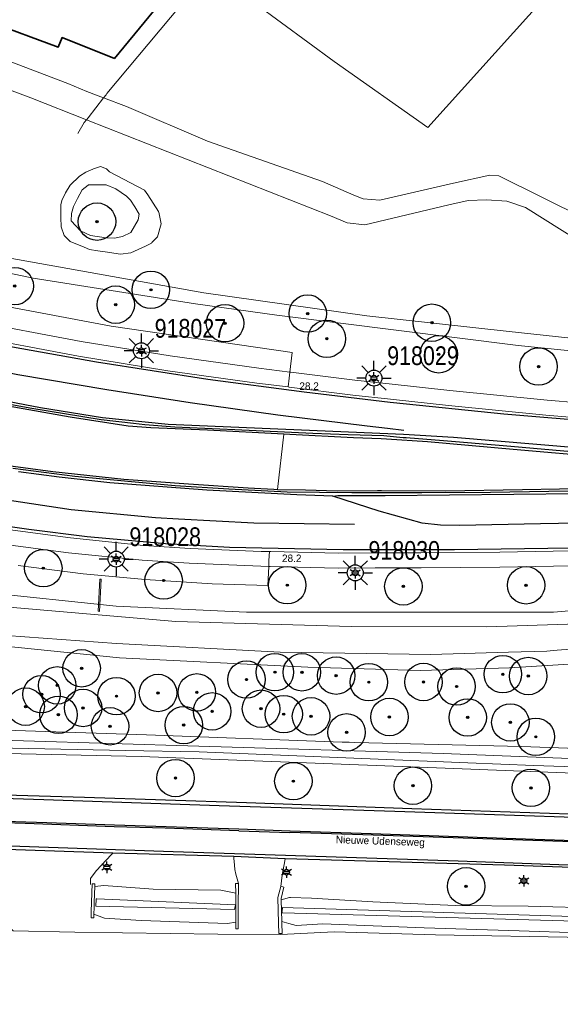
# Model space of a CAD drawing. Header units: metres. Extents: x 169249 to 194689, y 406250 to 412203.
# Tile 16 of 26: x 172833 to 172905, y 406401 to 406532. Entities that reach past the tile are written whole.
import ezdxf
from ezdxf.enums import TextEntityAlignment as Align

# ---------------------------------------------------------------- set-up
doc = ezdxf.new("R2010")
doc.units = ezdxf.units.M
doc.linetypes.add('AM-AS', pattern=[16, 10, -2, 2, -2])
doc.layers.get('0').update_dxf_attribs({"lineweight": 25})
for name, color, linetype, lineweight in [('B-WE-AM-AS_KUNSTWERK_DUIKER-GV', 10, 'AM-AS', 18), ('B-WE-GR-BOOM-S', 90, 'Continuous', 25), ('B-WE-GW-TALUD_KRUIN-G', 90, 'Continuous', 18), ('B-WE-GW-WATERGANG_INSTEEK-G', 160, 'Continuous', 18), ('B-WE-GW-WATERGANG_SLOOT_BODEM-G', 160, 'Continuous', 18), ('B-WE-GW-WATERGANG_WATERLIJN-G', 160, 'Continuous', 18), ('B-WE-IE-TERREINAFSCHEIDING_KUNSTMATIG_HEKWERK-G', 20, 'IE-TERREINAFSCHEIDING-KUNSTMATIG', 18), ('B-WE-IE-TERREINAFSCHEIDING_KUNSTMATIG_MUUR-G', 90, 'IE-TERREINAFSCHEIDING-KUNSTMATIG-DICHT', 18), ('B-WE-KL-ET_LS_OV_LICHTMAST-S', 190, 'Continuous', 25), ('B-WE-OG-TOPOGRAFIE_BEBOUWING-G', 1, 'Continuous', 35), ('B-WE-OG-TOPOGRAFIE_WATER-GV', 160, 'Continuous', 18), ('B-WE-OG-TOPOGRAFIE_WEG_BERM-GV', 62, 'Continuous', 18), ('B-WE-OG-TOPOGRAFIE_WEG_VERHARD-G', 252, 'Continuous', 18)]:
    doc.layers.add(name, color=color, linetype=linetype, lineweight=lineweight)
for name, color, linetype in [('B-WE-OG-TOPOGRAFIE_WEG_RIJWEG-G', 7, 'Continuous'), ('B-WE-OG-TOPOGRAFIE_WEG_VERKEERSEILAND-GV', 7, 'Continuous'), ('B-WE-VW-MARKERING-G', 7, 'Continuous'), ('Label_Openbareruimte', 7, 'Continuous'), ('Label_Puntobject', 7, 'Continuous')]:
    doc.layers.add(name, color=color, linetype=linetype)
doc.styles.add('ARIAL', font='ARIALN.TTF', dxfattribs={"height": 1})
doc.styles.add('NLCS-ISO', font='txt')
doc.linetypes.add('IE-TERREINAFSCHEIDING-KUNSTMATIG', pattern='A,4,[82,NLCS.SHX,S=0.75,R=90,X=0,Y=0],4,-2', length=10)
doc.linetypes.add('IE-TERREINAFSCHEIDING-KUNSTMATIG-DICHT', pattern='A,8,-1,[82,NLCS.SHX,S=0.75,R=90,X=0,Y=0],-1', length=10)

# ---------------------------------------------------------------- blocks, each defined once
blk = doc.blocks.new('LM')
for p, q in [((-0.47, 0.61), (-0.47, 1.83)), ((-1.23, 0.3), (-2.09, 1.16)), ((0.29, 0.3), (1.15, 1.16)), ((-1.54, -0.46), (-2.76, -0.46)), ((-1.23, -1.22), (-2.09, -2.08)), ((0.29, -1.21), (1.15, -2.08)), ((0.6, -0.46), (1.82, -0.46)), ((-0.47, -1.53), (-0.47, -2.75))]:
    blk.add_line(p, q)
blk.add_circle((-0.47, -0.46), 1.07)
at = {"color": 7, "style": 'ARIAL'}
blk.add_attdef('MASTNR.', (1.3, 1.28), '', height=2.5, dxfattribs=at)
blk = doc.blocks.new('SGR-BOOM_01')
at = {"ltscale": 0.1}
h = blk.add_hatch(color=256, dxfattribs=at)
edge = h.paths.add_edge_path()
edge.add_arc((0, 0), 0.15, 0, 360)
for radius in [2.5, 0.045]:
    blk.add_circle((0, 0), radius)
blk.add_circle((0, 0), 0.15, dxfattribs=at)
blk = doc.blocks.new('B-SIE-WEG_LICHTMAST-SO')
at = {"ltscale": 0.1}
for p, q in [((-0.33, 0.19), (-0.67, 0.39)), ((0, 0.39), (0, 0.77)), ((0.33, 0.19), (0.67, 0.39)), ((-0.33, -0.19), (-0.67, -0.39)), ((0, -0.39), (0, -0.77)), ((0.33, -0.19), (0.67, -0.39))]:
    blk.add_line(p, q, dxfattribs=at)
at = {"flags": 128}
for points in [[(-0.35, 0.15), (0.35, 0.15)], [(-0.35, -0.15), (0.35, -0.15)]]:
    blk.add_lwpolyline(points, dxfattribs=at)
at = {"ltscale": 0.1}
blk.add_circle((0, 0), 0.386, dxfattribs=at)
at = {"style": 'NLCS-ISO'}
blk.add_attdef('TYPE', text='', height=0.549, dxfattribs=at).set_placement((0, 0.77), align=Align.BOTTOM_CENTER)

msp = doc.modelspace()

# ---------------------------------------------------------------- linework, layer by layer
at = {"layer": 'B-WE-AM-AS_KUNSTWERK_DUIKER-GV'}
msp.add_polyline3d([(172843.87, 406453.04, 16.74), (172844.1, 406457.32, 17.85), (172843.9, 406457.33, 17.85), (172843.67, 406453.06, 16.74), (172843.87, 406453.04, 16.74)], dxfattribs=at)
at = {"layer": 'B-WE-GW-TALUD_KRUIN-G'}
msp.add_polyline3d([(172842.41, 406509.96, 16.85), (172842.43, 406509.96, 16.85), (172844.26, 406509.98, 16.87), (172844.74, 406509.98, 16.87), (172846.04, 406509.45, 16.88), (172847.46, 406508.45, 16.89), (172847.59, 406508.32, 16.89), (172848.02, 406507.92, 16.89), (172848.59, 406507.04, 16.9), (172849.16, 406506.05, 16.88), (172849.04, 406505.31, 16.87), (172848.04, 406503.61, 16.86), (172846.95, 406503.05, 16.87), (172845.86, 406502.85, 16.88), (172844.76, 406502.91, 16.91), (172842.64, 406503.21, 16.92), (172841.31, 406503.84, 16.91), (172840.1, 406505.17, 16.98), (172840.13, 406506.15, 16.97), (172840.39, 406507.09, 16.97), (172840.91, 406508.14, 16.97), (172841.55, 406509.28, 16.97), (172842.37, 406509.93, 16.85), (172842.41, 406509.96, 16.85)], dxfattribs=at)
at = {"layer": 'B-WE-GW-WATERGANG_INSTEEK-G'}
for points in [[(172756.65, 406555.49, 17.65), (172756.81, 406555.43, 17.65), (172763.61, 406552.75, 17.64), (172793.86, 406541.2, 17.73), (172824.27, 406529.33, 17.79), (172839.65, 406523.47, 17.78), (172842.19, 406522.4, 17.78), (172844.41, 406521.56, 17.75)], [(172844.41, 406521.56, 17.75), (172847.46, 406520.4, 17.7), (172858.31, 406515.8, 17.95), (172873.67, 406510.39, 18.02), (172877.85, 406508.58, 17.81), (172879.09, 406508.1, 17.82), (172881.33, 406507.93, 17.86), (172891.14, 406510.19, 17.85), (172896, 406511.27, 17.78), (172897.19, 406511.17, 17.77), (172908.8, 406505.41, 17.59)], [(172910.91, 406446.28, 17.35), (172898.65, 406445.52, 17.51), (172886.76, 406445.16, 17.4), (172871.68, 406445.61, 17.36), (172846.54, 406446.84, 17.24), (172828.13, 406448.7, 17.25), (172822.14, 406449.3, 17.25), (172818.63, 406449.66, 17.25), (172814.86, 406450.21, 17.25), (172810.19, 406450.9, 17.25), (172791.98, 406453.57, 17.23), (172788.02, 406454.41, 17.23), (172773.58, 406457.47, 17.25), (172749.81, 406462.93, 17.28), (172748.4, 406463.19, 17.28), (172740.63, 406464.59, 17.27), (172740.12, 406464.69, 17.27), (172738.18, 406464.62, 17.28), (172734.95, 406464.49, 17.37), (172733.26, 406464.18, 17.18)], [(172824.51, 406437.4, 17.14), (172850.14, 406436.58, 17.12), (172876.26, 406435.59, 17.14), (172877.2, 406435.56, 17.14), (172877.98, 406435.54, 17.15), (172900.23, 406435.02, 17.19), (172927.29, 406434.02, 17.21)], [(172916.33, 406431.11, 17.21), (172885.46, 406432.27, 17.17), (172849.43, 406433.69, 17.21), (172813.35, 406434.47, 17.21)], [(172843.25, 406416.34, 17.39), (172844.44, 406416.44, 17.34), (172851.01, 406415.96, 17.32), (172860.05, 406415.84, 17.29), (172862.08, 406415.43, 17.39)], [(172868.14, 406414.52, 17.33), (172869.23, 406414.86, 17.16), (172869.39, 406414.85, 17.16), (172872.17, 406414.78, 17.15), (172880.39, 406414.28, 17.16), (172891.39, 406413.8, 17.16), (172901.12, 406413.7, 17.15), (172911.07, 406413.45, 17.13)], [(172862.08, 406411.55, 17.3), (172860.94, 406411.39, 17.19), (172849.41, 406411.79, 17.14), (172844.51, 406412.09, 17.17), (172843.11, 406412.62, 17.32)], [(172916.05, 406409.89, 17.13), (172899.91, 406410.39, 17.12), (172887.23, 406410.82, 17.14), (172879.31, 406411.13, 17.12), (172873.7, 406411.34, 17.12), (172872.99, 406411.3, 17.12), (172870.13, 406411.11, 17.14), (172869.14, 406411.4, 17.22), (172868.23, 406411.67, 17.29)]]:
    msp.add_polyline3d(points, dxfattribs=at)
at = {"layer": 'B-WE-GW-WATERGANG_SLOOT_BODEM-G'}
for points in [[(172754.84, 406552.94, 15.72), (172754.12, 406553.29, 15.75), (172745.89, 406557.22, 16.11), (172742.36, 406546.62, 16.1), (172752.65, 406521.55, 15.88), (172775.82, 406513.61, 15.87), (172799.5, 406506.88, 15.89), (172816.36, 406502.91, 16.26), (172827.38, 406500.96, 15.71), (172857.82, 406495.55, 15.63), (172879.55, 406492.47, 15.67), (172898.6, 406490.38, 15.56), (172926.21, 406487.4, 15.79), (172945.4, 406485.6, 15.83), (172967.27, 406483.04, 15.77), (172977.07, 406482.54, 15.83), (172984.19, 406482.93, 15.73)], [(172942.2, 406431.13, 16.98), (172901.89, 406432.46, 16.85), (172893.08, 406432.82, 16.84), (172857.16, 406434.29, 16.83), (172847.33, 406434.49, 16.81), (172823.54, 406434.98, 16.76), (172785.39, 406436.44, 16.68), (172779.01, 406436.97, 16.7), (172778.1, 406437.04, 16.71), (172775.29, 406437.28, 16.72), (172772.22, 406437.73, 16.73), (172772.2, 406437.82, 16.72), (172772.17, 406438.02, 16.71), (172772.96, 406438.13, 16.7), (172798.23, 406436.86, 16.71), (172821.94, 406436.1, 16.69)], [(172821.94, 406436.1, 16.69), (172857.12, 406435.03, 16.63), (172889.77, 406434.08, 16.63), (172910.07, 406433.28, 16.62)], [(172862.05, 406413.87, 16.61), (172861.89, 406413.25, 16.57), (172843.37, 406413.7, 17.4), (172843.44, 406414.61, 17.39), (172843.45, 406414.67, 17.39), (172843.49, 406414.67, 17.39), (172862.05, 406413.87, 16.61)], [(172951.67, 406386.1, 16.64), (172965.14, 406391, 16.58), (172986.92, 406398.92, 16.46), (172989.29, 406403.13, 16.61), (172988.87, 406406.81, 16.57), (172986.13, 406409.06, 16.53), (172979.76, 406409.63, 16.47), (172935.63, 406410.9, 16.39), (172868.34, 406412.8, 16.59), (172868.23, 406412.8, 16.59), (172868.3, 406413.41, 16.57), (172868.31, 406413.53, 16.56), (172935.71, 406411.41, 16.47), (172979.85, 406410, 16.4), (172986.64, 406409.66, 16.57), (172989.52, 406407.26, 16.58), (172990, 406402.67, 16.55), (172987.56, 406398.38, 16.56), (172951.99, 406385.11, 16.68)]]:
    msp.add_polyline3d(points, dxfattribs=at)
at = {"layer": 'B-WE-GW-WATERGANG_WATERLIJN-G'}
for points in [[(172842.12, 406518.64, 15.81), (172834.68, 406521.57, 15.81), (172779.25, 406542.41, 15.81), (172771.14, 406545.91, 15.78), (172758.59, 406551.32, 15.73), (172754.96, 406552.89, 15.71)], [(172917, 406496.77, 15.81), (172900.77, 406506.95, 15.81), (172898.27, 406507.8, 15.81), (172895.54, 406507.96, 15.81), (172893.09, 406507.88, 15.81), (172890.53, 406507.28, 15.81), (172879.32, 406504.62, 15.81), (172876.96, 406504.88, 15.81), (172874.7, 406505.83, 15.81), (172842.12, 406518.64, 15.81)], [(172846.68, 406500.73, 16.18), (172844.62, 406501.02, 16.18), (172843.65, 406501.17, 16.18), (172842.55, 406501.35, 16.18), (172841.82, 406501.65, 16.18), (172839.93, 406502.4, 16.18), (172839.14, 406503.2, 16.18), (172838.76, 406504.35, 16.18), (172838.68, 406505.6, 16.18), (172838.72, 406507.29, 16.18), (172838.83, 406507.87, 16.18), (172839.31, 406508.9, 16.18), (172839.96, 406509.91, 16.18), (172841.18, 406511.1, 16.19), (172842.02, 406511.65, 16.2), (172842.96, 406512.06, 16.21), (172843.08, 406512.1, 16.21), (172843.99, 406512.39, 16.23), (172844.8, 406512.1, 16.23), (172845.18, 406511.72, 16.23), (172849.89, 406509.26, 16.16), (172850.31, 406508.62, 16.16), (172851.73, 406506.4, 16.16), (172851.79, 406506.32, 16.16), (172852.11, 406504.78, 16.17), (172851.6, 406503.03, 16.17), (172850.84, 406502.26, 16.17), (172850.79, 406502.2, 16.17), (172850, 406501.76, 16.17), (172848.04, 406500.9, 16.18), (172846.68, 406500.73, 16.18)], [(172734.1, 406468.72, 15.78), (172734.96, 406469.25, 15.72), (172737.9, 406469.59, 15.76), (172741.36, 406469.7, 15.79), (172742.87, 406469.75, 15.81), (172743.69, 406469.61, 15.84), (172746.41, 406469.14, 15.97), (172764.67, 406464.42, 16.12), (172779.72, 406461.31, 16.13), (172793.42, 406458.78, 16.12), (172807.3, 406456.48, 16.12), (172817.74, 406455.03, 16.09), (172832.8, 406453.53, 16.17), (172854.08, 406451.68, 16.2), (172877.49, 406451.03, 16.19), (172895.61, 406450.99, 16.21), (172910.41, 406451.47, 16.22)], [(172923.35, 406449.23, 16.09), (172904.99, 406447.84, 16.09), (172903.63, 406447.74, 16.09), (172898.48, 406447.58, 16.09), (172888.13, 406447.26, 16.09), (172868, 406447.59, 16.09), (172846.13, 406448.76, 16.09), (172826.51, 406450.19, 16.09), (172814.59, 406451.66, 16.09), (172806.35, 406452.67, 16.09), (172803.8, 406453.12, 16.09), (172785.45, 406456.35, 16.09), (172760.01, 406461.84, 16.09), (172756.89, 406462.58, 16.09), (172742.38, 406466.05, 16.08), (172736.88, 406466.41, 15.88), (172734.58, 406466.22, 15.86), (172734.42, 406466.3, 15.86)]]:
    msp.add_polyline3d(points, dxfattribs=at)
at = {"layer": 'B-WE-IE-TERREINAFSCHEIDING_KUNSTMATIG_HEKWERK-G'}
for points in [[(172844.41, 406521.56, 17.87), (172844.74, 406521.98, 18.09), (172844.86, 406522.13, 18.09), (172857.48, 406537.27, 18.22), (172873.37, 406556.52, 18.23), (172875.06, 406558.75, 18.25)], [(172842.12, 406518.64, 16.38), (172842.34, 406518.92, 16.52), (172844.41, 406521.56, 17.87)], [(172840.95, 406516.81, 16.08), (172841.82, 406518.26, 16.18), (172842.12, 406518.64, 16.38)], [(172792.04, 406406.22, 17.32), (172789.72, 406413.48, 17.2), (172803.28, 406413.18, 17.24), (172823.42, 406412.38, 17.28), (172830.35, 406412.16, 17.32), (172832.34, 406410.41, 17.33), (172840.55, 406410.22, 17.32), (172859.65, 406409.94, 17.27), (172868.08, 406409.92, 17.28), (172875.19, 406410.26, 17.25), (172888.76, 406409.89, 17.24), (172908.81, 406409.53, 17.24), (172930.41, 406408.78, 17.22), (172950.53, 406408.16, 17.18), (172969.86, 406407.65, 17.17), (172983.58, 406407.23, 17.31), (172986.68, 406406.16, 17.34), (172987.4, 406404.82, 17.35), (172987.52, 406403.18, 17.35), (172986.45, 406401.01, 17.31), (172984.37, 406399.68, 17.29), (172959.9, 406390.31, 17.03), (172938.14, 406381.17, 17.21)]]:
    msp.add_polyline3d(points, dxfattribs=at)
at = {"layer": 'B-WE-IE-TERREINAFSCHEIDING_KUNSTMATIG_MUUR-G'}
for p, q in [((172867.69, 406414.84, 17.33), (172868.09, 406416.34, 17.33)), ((172868.14, 406414.52, 17.33), (172868.23, 406411.67, 17.29)), ((172843.11, 406412.62, 17.32), (172843.09, 406412.14, 17.31))]:
    msp.add_line(p, q, dxfattribs=at)
for points in [[(172843.09, 406412.14, 17.31), (172842.74, 406412.13, 17.31), (172842.77, 406412.99, 17.33), (172842.9, 406416.69, 17.43), (172843.26, 406416.69, 17.4), (172843.25, 406416.34, 17.39)], [(172843.25, 406416.34, 17.39), (172843.17, 406414.22, 17.35), (172843.13, 406413.18, 17.33), (172843.12, 406412.98, 17.33), (172843.11, 406412.62, 17.32)], [(172862.42, 406416.7, 17.41), (172862.11, 406416.72, 17.42), (172862.01, 406416.72, 17.42), (172862.08, 406415.43, 17.39)], [(172862.08, 406411.55, 17.3), (172862.07, 406410.68, 17.28), (172862.38, 406410.68, 17.3), (172862.39, 406411.68, 17.32), (172862.39, 406412.9, 17.34), (172862.4, 406413.74, 17.35), (172862.42, 406416.7, 17.41)], [(172868.09, 406416.34, 17.33), (172868.37, 406416.28, 17.33), (172868.49, 406416.25, 17.33), (172868.13, 406414.72, 17.33), (172868.14, 406414.52, 17.33)], [(172862.08, 406415.43, 17.39), (172862.08, 406414.29, 17.37), (172862.08, 406414.18, 17.36), (172862.08, 406412.4, 17.32)], [(172868.23, 406411.67, 17.29), (172868.23, 406411.42, 17.28), (172868.28, 406410.05, 17.27), (172867.82, 406410.06, 17.27), (172867.78, 406411.44, 17.29), (172867.69, 406414.84, 17.33)], [(172862.08, 406412.4, 17.32), (172862.08, 406411.69, 17.31), (172862.08, 406411.55, 17.3)]]:
    msp.add_polyline3d(points, dxfattribs=at)
at = {"layer": 'B-WE-OG-TOPOGRAFIE_BEBOUWING-G'}
msp.add_polyline3d([(172842.28, 406573.03, 22.49), (172871.24, 406562.42, 22.38), (172867.69, 406553.05, 22.38), (172866.02, 406553.57, 22.4), (172864.85, 406549.85, 22.4), (172845.85, 406526.83, 22.39), (172838.87, 406529.61, 22.39), (172838.35, 406528.34, 22.4), (172820.05, 406535.16, 22.45), (172819.53, 406535.5, 22.97), (172794.41, 406545.21, 23.09), (172794.5, 406545.45, 23.09), (172809.41, 406584.15, 23.14), (172842, 406571.69, 23.29), (172842, 406571.72, 23.21), (172842, 406571.97, 22.49), (172842.28, 406573.03, 22.49)], dxfattribs=at)
at = {"layer": 'B-WE-OG-TOPOGRAFIE_WATER-GV'}
for points in [[(172741.79, 406542.02, 17.59), (172742.05, 406541.25, 17.57), (172742.65, 406539.69, 17.57), (172748.63, 406524.42, 17.52), (172749.17, 406523.64, 17.5), (172750.67, 406521.48, 17.48), (172752.12, 406519.92, 17.47), (172753.73, 406518.99, 17.47), (172768.64, 406513.93, 17.37), (172787.89, 406508.14, 17.31), (172813.67, 406502.02, 17.33), (172835.01, 406497.5, 17.35), (172856.69, 406494.06, 17.38), (172867.53, 406492.55, 17.45), (172899.8, 406488.53, 17.52), (172929.15, 406485.55, 17.53), (172952.54, 406482.66, 17.59), (172961.71, 406481.51, 17.62), (172964.84, 406481.12, 17.63), (172977.53, 406480.6, 17.64), (172988.12, 406480.85, 17.7)], [(172938.26, 406455.84, 18.03), (172904.49, 406452.91, 17.87), (172863.5, 406452.92, 17.44), (172846.11, 406453.74, 17.37), (172828.21, 406455.58, 17.38), (172812.9, 406457.06, 17.37), (172797.49, 406459.19, 17.38), (172782.93, 406462.33, 17.4), (172774.27, 406464.28, 17.38), (172755.76, 406468.36, 17.3), (172745.53, 406471.49, 17.32), (172741.41, 406472.27, 17.39), (172739.27, 406472.17, 17.39), (172737.36, 406472.04, 17.4), (172734.2, 406471.63, 17.4), (172733.88, 406471.46, 17.39), (172732.27, 406470.63, 17.37), (172731.57, 406469.89, 17.37), (172731.8, 406467.49, 17.27), (172732.56, 406465.24, 17.21), (172733.26, 406464.18, 17.18)]]:
    msp.add_polyline3d(points, dxfattribs=at)
at = {"layer": 'B-WE-OG-TOPOGRAFIE_WEG_BERM-GV'}
msp.add_line((172868.5, 406476.7, 17.91), (172867.62, 406469.32, 17.84), dxfattribs=at)
for points in [[(172734.48, 406541.98, 17.67), (172734.6, 406538.56, 17.65), (172735.03, 406535.79, 17.7), (172736.1, 406532.76, 17.75), (172737.54, 406530.06, 17.78), (172739.42, 406527.76, 17.78), (172740.52, 406526.37, 17.78), (172741.35, 406525.2, 17.78), (172743, 406522.58, 17.79), (172744.38, 406519.67, 17.78), (172745.79, 406516.99, 17.77), (172747.71, 406514.68, 17.69), (172749.45, 406513.44, 17.69), (172750.44, 406512.95, 17.68), (172751.97, 406512.32, 17.68), (172755.11, 406511.48, 17.68), (172759.59, 406510.27, 17.68), (172770.53, 406507.38, 17.68), (172794.46, 406501.47, 17.69), (172812.99, 406497.18, 17.69), (172845.43, 406491.1, 17.71), (172869.59, 406487.58, 17.75), (172869.3, 406484.97, 17.66)], [(172869.3, 406484.97, 17.66), (172865.14, 406485.49, 17.64), (172853.3, 406487.14, 17.64), (172841.4, 406489.07, 17.59), (172826.28, 406491.9, 17.6), (172810.27, 406495.06, 17.61), (172796.72, 406498.18, 17.62), (172782.52, 406501.58, 17.61), (172768.08, 406505.22, 17.61), (172768.07, 406505.22, 17.61), (172767.67, 406503.55, 17.63)], [(172767.59, 406503.28, 17.61), (172782.04, 406499.64, 17.61), (172796.27, 406496.23, 17.62), (172809.86, 406493.1, 17.61), (172825.9, 406489.94, 17.6), (172841.05, 406487.1, 17.59), (172853, 406485.16, 17.64), (172864.88, 406483.51, 17.64), (172869.08, 406482.99, 17.66)], [(172869.3, 406484.97, 17.66), (172869.21, 406484.18, 17.61), (172869.08, 406482.99, 17.66)], [(172916.36, 406480.15, 17.77), (172903.68, 406481.21, 17.73), (172890.68, 406482.52, 17.72), (172882.96, 406483.35, 17.7), (172877.95, 406483.9, 17.7), (172869.44, 406484.96, 17.66), (172869.33, 406484.97, 17.66), (172869.3, 406484.97, 17.66)], [(172869.08, 406482.99, 17.66), (172869.2, 406482.97, 17.66), (172877.72, 406481.91, 17.7), (172882.74, 406481.36, 17.7), (172890.47, 406480.53, 17.72), (172903.5, 406479.21, 17.73), (172916.2, 406478.15, 17.77)], [(172866.46, 406459.03, 17.81), (172865.4, 406459.05, 17.81), (172855.85, 406459.46, 17.75), (172849.58, 406459.85, 17.75), (172839.74, 406460.84, 17.75), (172830.64, 406462.06, 17.75), (172823.07, 406463.26, 17.77), (172813.54, 406464.94, 17.77), (172804.35, 406466.69, 17.74), (172795.62, 406468.65, 17.76), (172784.25, 406471.64, 17.69), (172770.4, 406475.43, 17.59), (172760.95, 406477.98, 17.59), (172760.9, 406477.99, 17.59), (172761.43, 406479.55, 17.61)], [(172866.56, 406461.02, 17.81), (172865.47, 406461.05, 17.81), (172855.96, 406461.45, 17.75), (172849.74, 406461.84, 17.75), (172839.98, 406462.83, 17.75), (172830.93, 406464.04, 17.75), (172823.4, 406465.23, 17.77), (172813.9, 406466.91, 17.77), (172804.75, 406468.65, 17.74), (172796.09, 406470.59, 17.76), (172784.77, 406473.57, 17.69), (172770.93, 406477.36, 17.59), (172761.47, 406479.91, 17.59)], [(172866.56, 406461.02, 17.81), (172866.5, 406459.83, 17.76), (172866.46, 406459.03, 17.81)], [(172909.23, 406461.14, 17.99), (172897.32, 406460.95, 17.94), (172886.8, 406460.87, 17.89), (172880.67, 406460.83, 17.86), (172875.76, 406460.81, 17.84), (172866.73, 406461.02, 17.81), (172866.56, 406461.02, 17.81)], [(172866.46, 406459.03, 17.81), (172866.33, 406456.5, 17.84), (172858.93, 406456.73, 17.81), (172849.96, 406457.3, 17.8), (172841.67, 406458.03, 17.8), (172833.01, 406459.15, 17.79)], [(172909.27, 406459.14, 17.99), (172897.35, 406458.95, 17.94), (172886.82, 406458.87, 17.89), (172880.68, 406458.83, 17.86), (172875.74, 406458.81, 17.84), (172866.68, 406459.02, 17.81), (172866.51, 406459.03, 17.81), (172866.46, 406459.03, 17.81)]]:
    msp.add_polyline3d(points, dxfattribs=at)
at = {"layer": 'B-WE-OG-TOPOGRAFIE_WEG_RIJWEG-G'}
for p, q in [((172861.79, 406420.31, 17.51), (172845.63, 406420.75, 17.56)), ((172868.66, 406420.03, 17.55), (172861.79, 406420.31, 17.51))]:
    msp.add_line(p, q, dxfattribs=at)
for points in [[(172790.16, 406430.1, 17.5), (172793.2, 406429.93, 17.53), (172798.77, 406429.62, 17.59), (172819.17, 406428.92, 17.62), (172841.86, 406428.24, 17.64), (172863.5, 406427.51, 17.67), (172885.57, 406426.71, 17.6), (172911.83, 406425.85, 17.6), (172934.18, 406425.22, 17.64), (172958.08, 406424.34, 17.67), (172979.99, 406423.67, 17.67), (173003.79, 406422.63, 17.64), (173013.05, 406422.51, 17.69)], [(172845.63, 406420.75, 17.56), (172827.44, 406421.4, 17.6), (172792.96, 406422.52, 17.56), (172790.47, 406422.56, 17.51)], [(172985.41, 406415.75, 17.45), (172983.95, 406416, 17.54), (172982.93, 406416.17, 17.6), (172979.44, 406416.41, 17.6), (172956.69, 406417.13, 17.71), (172928.73, 406418.08, 17.62), (172897.96, 406419.17, 17.56), (172868.66, 406420.03, 17.55)]]:
    msp.add_polyline3d(points, dxfattribs=at)
at = {"layer": 'B-WE-OG-TOPOGRAFIE_WEG_VERHARD-G'}
for points in [[(172916.07, 406550.29, 18.23), (172903.66, 406535.3, 18.3), (172887.71, 406517.6, 18.09), (172875.23, 406526.41, 18.11), (172861.12, 406536.79, 17.91), (172868.11, 406546.51, 18.2), (172869.75, 406545.32, 18.2)], [(172845.63, 406420.75, 17.56), (172845.46, 406420.57, 17.55), (172843.44, 406418.39, 17.46), (172842.67, 406417.4, 17.46), (172842.67, 406417.35, 17.46), (172842.68, 406416.58, 17.44)], [(172862.42, 406416.7, 17.41), (172862.09, 406417.96, 17.42), (172861.92, 406418.58, 17.42), (172861.84, 406419.68, 17.48), (172861.81, 406420.03, 17.49), (172861.79, 406420.31, 17.51)], [(172868.66, 406420.03, 17.55), (172868.62, 406419.81, 17.53), (172868.6, 406419.73, 17.52), (172868.25, 406417.81, 17.38), (172868.09, 406416.34, 17.33)]]:
    msp.add_polyline3d(points, dxfattribs=at)
at = {"layer": 'B-WE-OG-TOPOGRAFIE_WEG_VERKEERSEILAND-GV'}
for points in [[(172910.96, 406473.98, 17.82), (172897.79, 406475.12, 17.77), (172889.83, 406475.79, 17.75), (172884.83, 406476.18, 17.75), (172884.41, 406476.22, 17.76), (172882.25, 406476.42, 17.77), (172881.85, 406476.45, 17.77), (172877.08, 406476.62, 17.74), (172872.36, 406476.78, 17.71), (172861.95, 406477.28, 17.7), (172853.92, 406477.6, 17.7), (172849.93, 406477.95, 17.72), (172848.41, 406478.11, 17.74), (172844.07, 406478.58, 17.75), (172834.57, 406480.16, 17.74), (172822.89, 406482.28, 17.75), (172811.41, 406484.65, 17.75), (172801.8, 406486.68, 17.77), (172791.81, 406489.02, 17.76), (172780.99, 406491.63, 17.76), (172765.48, 406495.36, 17.76)], [(172868.5, 406476.7, 17.91), (172858.3, 406477.2, 17.91), (172850.71, 406477.53, 17.91), (172847.68, 406477.77, 17.89), (172839.95, 406478.94, 17.91), (172828.84, 406480.91, 17.91), (172820.28, 406482.5, 17.94), (172806, 406485.5, 17.94), (172792.52, 406488.54, 17.89), (172779.89, 406491.57, 17.92), (172765.5, 406495.03, 17.92)], [(172764.04, 406489.38, 17.94), (172766.07, 406488.71, 17.87), (172773.18, 406486.65, 17.84), (172778.68, 406485.1, 17.84), (172786.69, 406482.78, 17.79), (172796.32, 406480.04, 17.78), (172804.31, 406477.89, 17.8), (172813.25, 406475.81, 17.8), (172821.29, 406474.16, 17.79), (172829.3, 406472.81, 17.76), (172837.61, 406471.71, 17.77), (172847.1, 406470.7, 17.78), (172855.76, 406470.04, 17.78), (172863.7, 406469.52, 17.8), (172867.13, 406469.33, 17.84), (172867.62, 406469.32, 17.84)], [(172948.77, 406471.27, 18.15), (172941.48, 406471.56, 18.11), (172928.38, 406472.47, 18.05), (172911.43, 406473.57, 17.92), (172899.1, 406474.62, 17.92), (172887.69, 406475.65, 17.92), (172882.21, 406476.03, 17.91), (172881.47, 406476.08, 17.91), (172877.79, 406476.2, 17.91), (172869.27, 406476.66, 17.91), (172868.5, 406476.7, 17.91)], [(172832.27, 406472.13, 17.66), (172840.58, 406471.09, 17.66), (172848.12, 406470.36, 17.66), (172853.98, 406469.84, 17.67), (172861.12, 406469.38, 17.67), (172868.93, 406468.99, 17.66), (172877.59, 406468.9, 17.71), (172881.49, 406468.9, 17.74), (172886.94, 406468.89, 17.79), (172896.09, 406468.96, 17.79), (172909.1, 406469.19, 17.84)], [(172867.62, 406469.32, 17.84), (172871.38, 406469.25, 17.85), (172875.63, 406469.12, 17.87), (172881.01, 406469.16, 17.91), (172881.51, 406469.16, 17.91), (172890.08, 406469.11, 17.93), (172900.36, 406469.3, 17.95), (172910.25, 406469.5, 17.95), (172918.7, 406469.66, 18.01), (172920.68, 406469.63, 18.05), (172927.85, 406469.46, 18.08), (172936.89, 406469.03, 18.14), (172948.6, 406468.51, 18.19)]]:
    msp.add_polyline3d(points, dxfattribs=at)
at = {"layer": 'B-WE-VW-MARKERING-G', "linetype": 'Continuous'}
for p, q in [((172862.48, 406424, 17.74), (172869.33, 406423.74, 17.75)), ((172862.49, 406423.74, 17.73), (172869.3, 406423.52, 17.76))]:
    msp.add_line(p, q, dxfattribs=at)
at = {"layer": 'B-WE-VW-MARKERING-G'}
for points in [[(172733.96, 406526.43, 17.78), (172736.32, 406523.65, 17.78), (172737.81, 406521.56, 17.78), (172738.81, 406519.83, 17.79), (172740.42, 406516.28, 17.77), (172741.49, 406514.41, 17.77), (172742.43, 406513.1, 17.75), (172744.37, 406510.93, 17.69), (172746.86, 406509.14, 17.69), (172749.43, 406507.9, 17.68), (172750.53, 406507.53, 17.68), (172757.76, 406505.59, 17.68), (172767.5, 406502.99, 17.68), (172767.51, 406502.98, 17.68), (172799.01, 406495.21, 17.69), (172813.14, 406492.02, 17.69), (172828.44, 406489.01, 17.65), (172843.46, 406486.35, 17.71), (172858.35, 406484.04, 17.73), (172871.21, 406482.32, 17.75), (172882.7, 406480.95, 17.77), (172883.12, 406480.9, 17.77), (172897.86, 406479.42, 17.78), (172924.12, 406477.22, 17.84)], [(172817.83, 406483.72, 17.8), (172835.99, 406480.24, 17.78), (172844.27, 406478.89, 17.8), (172853.03, 406478.03, 17.75), (172884.45, 406476.67, 17.78), (172891.15, 406476.27, 17.79), (172913.43, 406474.42, 17.83)], [(172875.03, 406468.42, 17.71), (172870.24, 406468.57, 17.69), (172858.18, 406469.22, 17.65), (172845.24, 406470.2, 17.64), (172838.48, 406470.95, 17.64), (172833.03, 406471.64, 17.66)], [(172882.01, 406468.48, 17.76), (172907.82, 406468.77, 17.83), (172915.06, 406468.98, 17.87), (172920.73, 406468.99, 17.9), (172929.51, 406468.7, 17.97), (172961.91, 406467.28, 18), (172969.25, 406467.17, 18.03)], [(172875.03, 406468.42, 17.71), (172875.68, 406468.52, 17.74), (172881.45, 406468.48, 17.76), (172882.01, 406468.48, 17.76)], [(172969.25, 406467.17, 18.03), (172960.98, 406466.66, 18.07), (172950.1, 406466.12, 18.08), (172938.04, 406465.67, 18.07), (172925.82, 406465.26, 18.01), (172914.85, 406464.96, 17.99), (172902.79, 406464.71, 17.92), (172891.95, 406464.5, 17.89), (172889.43, 406464.55, 17.89), (172886.96, 406464.82, 17.86), (172881.24, 406466.43, 17.79), (172875.03, 406468.42, 17.71)], [(172862.49, 406423.74, 17.73), (172852.65, 406424.09, 17.71), (172845.81, 406424.29, 17.72)], [(172845.85, 406424.55, 17.71), (172852.78, 406424.31, 17.71), (172862.48, 406424, 17.74)], [(172984.6, 406419.65, 17.76), (172975.47, 406419.99, 17.75), (172957.88, 406420.61, 17.81), (172943.57, 406421.06, 17.75), (172930.65, 406421.49, 17.73), (172918.89, 406421.88, 17.71), (172907.11, 406422.26, 17.7), (172880.42, 406423.16, 17.72), (172869.3, 406423.52, 17.76)], [(172869.33, 406423.74, 17.75), (172880.14, 406423.41, 17.74), (172907.21, 406422.48, 17.71), (172918.88, 406422.09, 17.73), (172930.74, 406421.72, 17.74), (172943.57, 406421.33, 17.77), (172953.58, 406420.98, 17.79), (172961.47, 406420.72, 17.88), (172975.54, 406420.23, 17.73), (172984.59, 406419.92, 17.77)]]:
    msp.add_polyline3d(points, dxfattribs=at)
at = {"layer": 'B-WE-VW-MARKERING-G', "linetype": 'Continuous'}
for points in [[(172884.5, 406477.18, 17.82), (172882.35, 406477.44, 17.81), (172879.61, 406477.77, 17.8), (172867.68, 406479.24, 17.77), (172855.99, 406480.89, 17.77), (172844.84, 406482.61, 17.75), (172832.94, 406484.62, 17.72), (172813.37, 406488.45, 17.75), (172793.7, 406492.88, 17.73), (172769.49, 406498.94, 17.75)], [(172877.93, 406464.65, 17.8), (172864.47, 406464.83, 17.77), (172854.43, 406465.33, 17.75), (172851.36, 406465.54, 17.74), (172840.08, 406466.61, 17.74), (172827.95, 406468.4, 17.79), (172816.44, 406470.6, 17.79), (172807.1, 406472.64, 17.78), (172785.32, 406478.29, 17.77), (172762.54, 406484.42, 17.73), (172762.41, 406484.46, 17.7)], [(172761.36, 406480.41, 17.64), (172776.1, 406476.35, 17.71), (172787.72, 406473.27, 17.78), (172801.24, 406469.93, 17.82), (172816.45, 406466.91, 17.84), (172825.39, 406465.29, 17.84), (172834.42, 406464, 17.79), (172842.21, 406463.01, 17.8), (172852.67, 406462.08, 17.81), (172861.25, 406461.61, 17.81), (172876.42, 406461.28, 17.89), (172880.72, 406461.28, 17.91), (172891.29, 406461.28, 17.96), (172906.85, 406461.51, 18.03)], [(172792.36, 406429.47, 17.6), (172815.84, 406428.6, 17.66), (172836.45, 406427.93, 17.77), (172859.84, 406427.13, 17.68), (172883.3, 406426.38, 17.69), (172909.92, 406425.48, 17.68)], [(172827.05, 406425.19, 17.75), (172836.82, 406424.86, 17.76), (172845.85, 406424.55, 17.71)], [(172845.81, 406424.29, 17.72), (172833.93, 406424.72, 17.75), (172827.05, 406424.93, 17.74)], [(172996.31, 406416.18, 17.76), (172986.2, 406416.52, 17.67), (172971.49, 406417.02, 17.75), (172953.79, 406417.61, 17.77), (172936.07, 406418.2, 17.73), (172912.56, 406418.96, 17.7), (172891.79, 406419.68, 17.67), (172871.42, 406420.36, 17.69), (172853.71, 406420.96, 17.66), (172831.92, 406421.69, 17.69), (172812.52, 406422.34, 17.71), (172794.84, 406422.99, 17.7)]]:
    msp.add_polyline3d(points, dxfattribs=at)

# ---------------------------------------------------------------- block references
for p, values in [((172849.93, 406488.28, 17.54), {'MASTNR.': '918027'}), ((172880.99, 406484.63, 17.55), {'MASTNR.': '918029'}), ((172846.56, 406460.47, 17.87), {'MASTNR.': '918028'}), ((172878.49, 406458.64, 17.81), {'MASTNR.': '918030'})]:
    msp.add_blockref('LM', p).add_auto_attribs(values)
at = {"layer": 'B-WE-GR-BOOM-S', "color": 7}
for p in [(172843.53, 406505.05, 16.79), (172832.54, 406496.45, 17.56), (172850.73, 406495.95, 16.72), (172846.03, 406493.97, 17.52), (172871.68, 406492.78, 16.75), (172860.63, 406491.49, 17.49), (172888.26, 406491.56, 16.57), (172874.23, 406489.42, 17.49), (172889.17, 406487.35, 17.56), (172902.51, 406485.71, 17.59), (172836.36, 406458.8, 17.64), (172852.43, 406457.16, 17.67), (172868.94, 406456.53, 17.84), (172884.45, 406456.37, 17.84), (172900.84, 406456.52, 17.9), (172841.48, 406445.44, 17.34), (172863.5, 406443.94, 17.35), (172867.29, 406444.92, 17.38), (172870.9, 406444.91, 17.34), (172875.47, 406444.46, 17.34), (172897.74, 406444.65, 17.51), (172901.13, 406444.41, 17.5), (172838.22, 406443.16, 17.34), (172879.84, 406443.59, 17.44), (172887.14, 406443.61, 17.59), (172891.56, 406443.01, 17.55), (172836.13, 406441.98, 17.34), (172846.13, 406441.72, 17.34), (172851.68, 406442.15, 17.35), (172856.86, 406442.23, 17.34), (172834, 406440.32, 17.34), (172841.67, 406440.15, 17.34), (172865.44, 406440.05, 17.35), (172838.38, 406439.24, 17.34), (172858.91, 406439.69, 17.37), (172868.47, 406439.32, 17.41), (172872.12, 406439.03, 17.4), (172882.59, 406438.94, 17.64), (172893.05, 406438.88, 17.61), (172845.27, 406437.7, 17.34), (172855.12, 406437.86, 17.37), (172898.74, 406438.22, 17.61), (172876.87, 406436.89, 17.64), (172902.15, 406436.29, 17.5), (172854.01, 406430.79, 17.38), (172869.76, 406430.38, 17.38), (172885.73, 406429.77, 17.39), (172901.49, 406429.48, 17.24), (172892.83, 406416.34, 17.27)]:
    msp.add_blockref('SGR-BOOM_01', p, dxfattribs=at)
at = {"layer": 'B-WE-KL-ET_LS_OV_LICHTMAST-S', "color": 7}
for p in [(172849.46, 406487.82, 17.54), (172880.52, 406484.17, 17.55), (172846.09, 406460.01, 17.87), (172878.02, 406458.18, 17.81), (172844.84, 406418.89, 17.48), (172868.84, 406418.23, 17.35), (172900.54, 406417.08, 17.41)]:
    msp.add_blockref('B-SIE-WEG_LICHTMAST-SO', p, dxfattribs=at)

# ---------------------------------------------------------------- texts
at = {"layer": 'Label_Openbareruimte', "color": 252, "lineweight": 18}
msp.add_text('Nieuwe Udenseweg', height=1, rotation=-1.892, dxfattribs=at).set_placement((172881.37, 406422.28), align=Align.MIDDLE)
at = {"layer": 'Label_Puntobject', "lineweight": 18}
for p in [(172871.86, 406483.1, 17.66), (172869.54, 406460.12, 17.75)]:
    msp.add_text('28.2', height=1, dxfattribs=at).set_placement(p, align=Align.MIDDLE)

doc.saveas('drawing.dxf')
